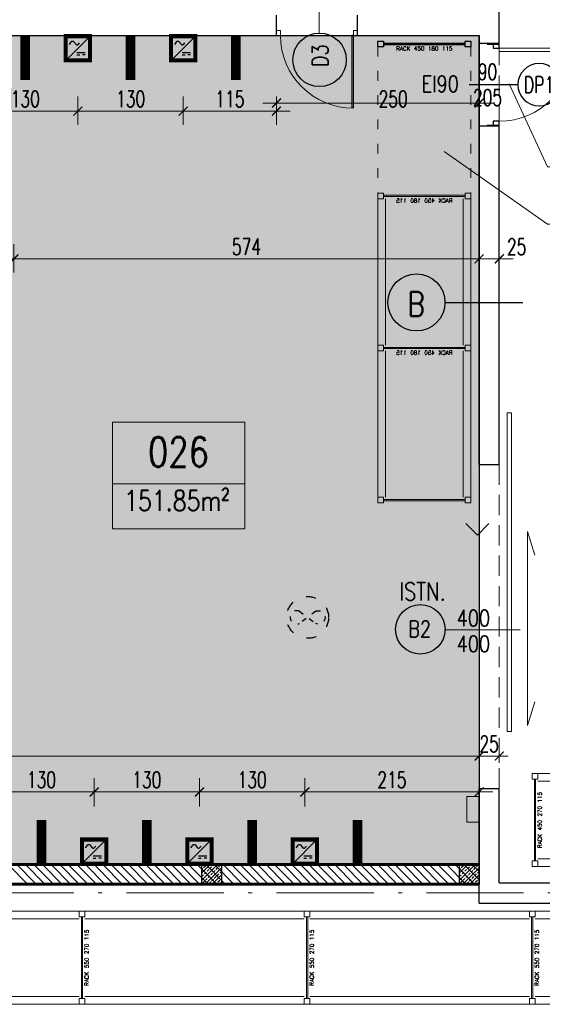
# Model space of a CAD drawing. Extents: x 153948 to 285449, y -89387 to -60195.
# Tile 48 of 108: x 249624 to 250268, y -76777 to -75561. Entities that reach past the tile are written whole.
import ezdxf
from ezdxf.enums import TextEntityAlignment as Align

# ---------------------------------------------------------------- set-up
doc = ezdxf.new("R2010")
doc.units = 0
doc.header["$LTSCALE"] = 100
doc.header["$MEASUREMENT"] = 0
doc.header["$PDMODE"] = 1
for name, pattern in [('ACAD_ISO03W100', [30, 12, -18]), ('ACAD_ISO10W100', [18.5, 12, -3, 0.5, -3]), ('DASHED2', [0.375, 0.25, -0.125])]:
    doc.linetypes.add(name, pattern=pattern)
doc.layers.get('0').update_dxf_attribs({"linetype": 'CONTINUOUS'})
doc.layers.get('DEFPOINTS').update_dxf_attribs({"linetype": 'CONTINUOUS'})
for name, color, linetype in [('!!! instalacje', 7, 'CONTINUOUS'), ('A-DRZWI', 5, 'CONTINUOUS'), ('A-DRZWI OPIS 100', 5, 'CONTINUOUS'), ('A-LINIA PASY', 253, 'CONTINUOUS'), ('DRZWI', 5, 'CONTINUOUS'), ('NADPROŻA', 8, 'DASHED2'), ('OPIS-POM', 2, 'CONTINUOUS'), ('R-----OP', 2, 'CONTINUOUS')]:
    doc.layers.add(name, color=color, linetype=linetype)
for name, color, linetype, lineweight in [('A-NADPROŻE', 8, 'DASHED2', 9), ('A-SCIANA MUR', 2, 'CONTINUOUS', 60), ('A-WYMIARY100', 7, 'CONTINUOUS', 15), ('ALUMINIUM', 5, 'CONTINUOUS', 13), ('AutoCAD_żelbet', 2, 'CONTINUOUS', 25), ('CEGLA', 4, 'CONTINUOUS', 30), ('OSIE', 8, 'ACAD_ISO10W100', 15), ('PROJ_WIPEOUT', 3, 'CONTINUOUS', 0), ('RS REGAŁY', 7, 'CONTINUOUS', 13)]:
    doc.layers.add(name, color=color, linetype=linetype, lineweight=lineweight)
doc.layers.add('A-PROSTOWNIK', color=7, linetype='CONTINUOUS', true_color=0xff0f0f)
doc.layers.add('A-PRZEZROCZYSTE', color=1, linetype='CONTINUOUS', transparency=0.5)
doc.styles.add('DYBY-NORMALNY-0-8-N', font='ROMANS.SHX', dxfattribs={"width": 0.8})
doc.styles.add('ROMANS', font='romans')
doc.styles.get("Standard").update_dxf_attribs({"font": 'txt.shx'})
doc.styles.add('wym_romans', font='romans.shx', dxfattribs={"width": 0.7})
doc.dimstyles.new('100_CM_krótki', dxfattribs={"dimscale": 10, "dimtxt": 2, "dimasz": 1.1, "dimexe": 1.7, "dimexo": 2, "dimgap": 0.5, "dimtad": 1, "dimdec": 1, "dimrnd": 0.5, "dimzin": 9, "dimtxsty": 'wym_romans', "dimblk": 'ARCHTICK', "dimcen": 2, "dimdle": 1.7, "dimclrd": 256, "dimclre": 256, "dimclrt": 151, "dimadec": 1, "dimazin": 2, "dimtfac": 1, "dimtdec": 1, "dimtix": 1, "dimtmove": 1, "dimatfit": 2, "dimldrblk": 'ARCHTICK', "dimfxl": 1.8, "dimfxlon": 1, "dimtolj": 1, "dimtzin": 0, "dimlwd": -1, "dimlwe": -1, "dimarcsym": 0})

# ---------------------------------------------------------------- blocks, each defined once
blk = doc.blocks.new('D100')
at = {"layer": 'ALUMINIUM'}
for p, q in [((0, 0), (0, -6)), ((0, 0), (5, 0)), ((5, -6), (5, 0)), ((95, 0), (100, 0)), ((95, 0), (95, -6)), ((100, 0), (100, -6)), ((0, -6), (5, -6)), ((95, -6), (100, -6))]:
    blk.add_line(p, q, dxfattribs=at)
at = {"layer": 'ALUMINIUM', "lineweight": 9}
blk.add_line((95, -6), (95, -96), dxfattribs=at)
blk.add_arc((95, -6), 90, 180, 270, dxfattribs=at)
at = {"layer": 'DEFPOINTS'}
for p, q in [((93, -6), (93, -95.9)), ((95, -6), (93, -6))]:
    blk.add_line(p, q, dxfattribs=at)
blk = doc.blocks.new('RACK 450 270 115')
at = {"color": 1}
for p, q in [((7, 115), (277.8, 115)), ((2.75, 108), (2.75, 7)), ((4.25, 108), (4.25, 7)), ((7, 105.5), (277.8, 105.5)), ((7, 9.5), (277.8, 9.5)), ((7, 0), (277.8, 0))]:
    blk.add_line(p, q, dxfattribs=at)
for points in [[(0, 108), (7, 108), (7, 115), (0, 115)], [(0, 0), (7, 0), (7, 7), (0, 7)]]:
    blk.add_lwpolyline(points, close=True, dxfattribs=at)
at = {"color": 1, "insert": (9.25, 57.5), "char_height": 5, "width": 101, "attachment_point": 5, "rotation": 90}
blk.add_mtext('RACK 450 270 115', dxfattribs=at)
blk = doc.blocks.new('RACK 550 270 115')
at = {"color": 6}
for p, q in [((7, 115), (277.8, 115)), ((2.75, 108), (2.75, 7)), ((4.25, 108), (4.25, 7)), ((7, 105.5), (277.8, 105.5)), ((7, 9.5), (277.8, 9.5)), ((7, 0), (277.8, 0))]:
    blk.add_line(p, q, dxfattribs=at)
for points in [[(0, 108), (7, 108), (7, 115), (0, 115)], [(0, 0), (7, 0), (7, 7), (0, 7)]]:
    blk.add_lwpolyline(points, close=True, dxfattribs=at)
at = {"color": 6, "insert": (9.25, 57.5), "char_height": 5, "width": 101, "attachment_point": 5, "rotation": 90}
blk.add_mtext('RACK 550 270 115', dxfattribs=at)
blk = doc.blocks.new('_ARCHTICK')
at = {"color": 0, "linetype": 'ByBlock', "const_width": 0.15}
blk.add_lwpolyline([(-0.5, -0.5), (0.5, 0.5)], dxfattribs=at)
blk = doc.blocks.new('*D810')
at = {"layer": 'A-WYMIARY100', "transparency": 16777216}
for p, q in [((249256.4, -75838.6), (249256.4, -75873.6)), ((249616.4, -75838.6), (249616.4, -75873.6)), ((249239.4, -75856.6), (249633.4, -75856.6))]:
    blk.add_line(p, q, dxfattribs=at)
at = {"layer": 'DEFPOINTS', "color": 0, "transparency": 16777216}
for p in [(249256.4, -75793), (249616.4, -75793), (249616.4, -75856.6)]:
    blk.add_point(p, dxfattribs=at)
at = {"layer": 'A-WYMIARY100', "transparency": 16777216, "xscale": 11, "yscale": 11, "zscale": 11, "rotation": 180}
blk.add_blockref('_ARCHTICK', (249256.4, -75856.6), dxfattribs=at)
at = {"layer": 'A-WYMIARY100', "transparency": 16777216, "xscale": 11, "yscale": 11, "zscale": 11}
blk.add_blockref('_ARCHTICK', (249616.4, -75856.6), dxfattribs=at)
at = {"layer": 'A-WYMIARY100', "color": 151, "transparency": 16777216, "insert": (249436.4, -75841.6), "char_height": 20, "attachment_point": 5, "style": 'wym_romans'}
blk.add_mtext('\\A1;360', dxfattribs=at)
blk = doc.blocks.new('RACK 450 180 115')
at = {"color": 1}
for p, q in [((7, 115), (187.8, 115)), ((2.75, 108), (2.75, 7)), ((4.25, 108), (4.25, 7)), ((7, 105.5), (187.8, 105.5)), ((7, 9.5), (187.8, 9.5)), ((7, 0), (187.8, 0))]:
    blk.add_line(p, q, dxfattribs=at)
for points in [[(0, 108), (7, 108), (7, 115), (0, 115)], [(0, 0), (7, 0), (7, 7), (0, 7)]]:
    blk.add_lwpolyline(points, close=True, dxfattribs=at)
at = {"color": 1, "insert": (9.25, 57.5), "char_height": 5, "width": 101, "attachment_point": 5, "rotation": 90}
blk.add_mtext('RACK 450 180 115', dxfattribs=at)
blk = doc.blocks.new('NOGA RACK 450 007 115')
at = {"color": 1}
for p, q in [((2.75, 108), (2.75, 7)), ((4.25, 108), (4.25, 7))]:
    blk.add_line(p, q, dxfattribs=at)
for points in [[(0, 108), (7, 108), (7, 115), (0, 115)], [(0, 0), (7, 0), (7, 7), (0, 7)]]:
    blk.add_lwpolyline(points, close=True, dxfattribs=at)
blk = doc.blocks.new('DR_90_kont')
blk.add_wipeout([(-100, -20.5), (0, -20.5), (0, 13), (-100, 13)]).dxf.layer = 'PROJ_WIPEOUT'
for points in [[(-100, 2.5), (-100, -12.5)], [(0, 2.5), (0, -12.5)]]:
    blk.add_lwpolyline(points)
at = {"linetype": 'Continuous', "lineweight": 9}
blk.add_lwpolyline([(-50, -21.7), (-50, 10.9)], dxfattribs=at)
at = {"lineweight": 25}
for points in [[(-100, -5), (-100, -12.5), (-95, -12.5), (-95, -5)], [(-5, -5), (-5, -12.5), (0, -12.5), (0, -5)]]:
    blk.add_lwpolyline(points, close=True, dxfattribs=at)
at = {"lineweight": 18}
for points in [[(-9, -12.5), (-9, -102.5)], [(-5, -12.5), (-9, -12.5)], [(-5, -12.5), (-5, -102.5)]]:
    blk.add_lwpolyline(points, dxfattribs=at)
at = {"lineweight": 13}
blk.add_arc((-5, -12.5), 90, 180, 270, dxfattribs=at)
blk = doc.blocks.new('SZPILKA')
blk.add_lwpolyline([(89177.3, -31834.9), (89177.3, -31754.9)])
blk.add_circle((89177.3, -31869.9), 35)
at = {"style": 'DYBY-NORMALNY-0-8-N', "width": 0.8}
blk.add_attdef('ODPORNOSC', text='', height=20, rotation=90, dxfattribs=at).set_placement((89177.3, -31749.9), align=Align.MIDDLE_LEFT)
blk.add_attdef('SZEROKOSC', text='', height=20, rotation=90, dxfattribs=at).set_placement((89177.3, -31794.9), align=Align.BOTTOM_CENTER)
blk.add_attdef('WYSOKOSC', text='', height=20, rotation=90, dxfattribs=at).set_placement((89183.6, -31794.9), align=Align.TOP_CENTER)
blk.add_attdef('TYP', text='', height=20, rotation=90, dxfattribs=at).set_placement((89177.3, -31869.9), align=Align.MIDDLE_CENTER)
blk = doc.blocks.new('*D890')
at = {"layer": 'A-WYMIARY100', "ltscale": 0.1, "transparency": 16777216}
for p, q in [((249616.4, -75838.6), (249616.4, -75873.6)), ((250190.4, -75838.6), (250190.4, -75873.6)), ((249599.4, -75856.6), (250207.4, -75856.6))]:
    blk.add_line(p, q, dxfattribs=at)
at = {"layer": 'DEFPOINTS', "color": 0, "ltscale": 0.1, "transparency": 16777216}
for p in [(249616.4, -75793), (250190.4, -75793), (250190.4, -75856.6)]:
    blk.add_point(p, dxfattribs=at)
at = {"layer": 'A-WYMIARY100', "ltscale": 0.1, "transparency": 16777216, "xscale": 11, "yscale": 11, "zscale": 11, "rotation": 180}
blk.add_blockref('_ARCHTICK', (249616.4, -75856.6), dxfattribs=at)
at = {"layer": 'A-WYMIARY100', "ltscale": 0.1, "transparency": 16777216, "xscale": 11, "yscale": 11, "zscale": 11}
blk.add_blockref('_ARCHTICK', (250190.4, -75856.6), dxfattribs=at)
at = {"layer": 'A-WYMIARY100', "color": 151, "ltscale": 0.1, "transparency": 16777216, "insert": (249903.4, -75841.6), "char_height": 20, "attachment_point": 5, "style": 'wym_romans'}
blk.add_mtext('\\A1;574', dxfattribs=at)
blk = doc.blocks.new('symb_prost')
at = {"layer": 'A-PROSTOWNIK', "ltscale": 0.1, "const_width": 5}
blk.add_lwpolyline([(-15, 0), (15, 0), (15, -30), (-15, -30)], close=True, dxfattribs=at)
at = {"layer": 'A-PROSTOWNIK', "lineweight": 25, "ltscale": 0.1}
for points in [[(-15, -30), (15, 0)], [(-1.3, -20), (9.1, -20)], [(-1.3, -23.1), (2.2, -23.1)], [(9.1, -23.1), (5.6, -23.1)]]:
    blk.add_lwpolyline(points, dxfattribs=at)
blk.add_lwpolyline([(-10.6, -10.3), (-7.9, -6.7, -0.472451), (-5.5, -6.7), (-2.3, -10.3, 0.462364), (0.1, -10.3), (2, -8.1)], format="xyb", dxfattribs=at)
blk = doc.blocks.new('*D908')
at = {"layer": 'A-WYMIARY100', "ltscale": 0.1, "transparency": 16777216}
for p, q in [((249585.4, -76532.8), (249585.4, -76497.8)), ((249715.4, -76532.8), (249715.4, -76497.8)), ((249568.4, -76514.8), (249732.4, -76514.8))]:
    blk.add_line(p, q, dxfattribs=at)
at = {"layer": 'DEFPOINTS', "color": 0, "ltscale": 0.1, "transparency": 16777216}
for p in [(249715.4, -76514.8), (249585.4, -76584.8), (249715.4, -76584.8)]:
    blk.add_point(p, dxfattribs=at)
at = {"layer": 'A-WYMIARY100', "ltscale": 0.1, "transparency": 16777216, "xscale": 11, "yscale": 11, "zscale": 11, "rotation": 180}
blk.add_blockref('_ARCHTICK', (249585.4, -76514.8), dxfattribs=at)
at = {"layer": 'A-WYMIARY100', "ltscale": 0.1, "transparency": 16777216, "xscale": 11, "yscale": 11, "zscale": 11}
blk.add_blockref('_ARCHTICK', (249715.4, -76514.8), dxfattribs=at)
at = {"layer": 'A-WYMIARY100', "color": 151, "ltscale": 0.1, "transparency": 16777216, "insert": (249650.4, -76499.8), "char_height": 20, "attachment_point": 5, "style": 'wym_romans'}
blk.add_mtext('\\A1;130', dxfattribs=at)
blk = doc.blocks.new('*D909')
at = {"layer": 'A-WYMIARY100', "ltscale": 0.1, "transparency": 16777216}
for p, q in [((249715.4, -76532.8), (249715.4, -76497.8)), ((249845.4, -76532.8), (249845.4, -76497.8)), ((249698.4, -76514.8), (249862.4, -76514.8))]:
    blk.add_line(p, q, dxfattribs=at)
at = {"layer": 'DEFPOINTS', "color": 0, "ltscale": 0.1, "transparency": 16777216}
for p in [(249845.4, -76514.8), (249715.4, -76584.8), (249845.4, -76584.8)]:
    blk.add_point(p, dxfattribs=at)
at = {"layer": 'A-WYMIARY100', "ltscale": 0.1, "transparency": 16777216, "xscale": 11, "yscale": 11, "zscale": 11, "rotation": 180}
blk.add_blockref('_ARCHTICK', (249715.4, -76514.8), dxfattribs=at)
at = {"layer": 'A-WYMIARY100', "ltscale": 0.1, "transparency": 16777216, "xscale": 11, "yscale": 11, "zscale": 11}
blk.add_blockref('_ARCHTICK', (249845.4, -76514.8), dxfattribs=at)
at = {"layer": 'A-WYMIARY100', "color": 151, "ltscale": 0.1, "transparency": 16777216, "insert": (249780.4, -76499.8), "char_height": 20, "attachment_point": 5, "style": 'wym_romans'}
blk.add_mtext('\\A1;130', dxfattribs=at)
blk = doc.blocks.new('*D910')
at = {"layer": 'A-WYMIARY100', "ltscale": 0.1, "transparency": 16777216}
for p, q in [((249845.4, -76532.8), (249845.4, -76497.8)), ((249975.4, -76532.8), (249975.4, -76497.8)), ((249828.4, -76514.8), (249992.4, -76514.8))]:
    blk.add_line(p, q, dxfattribs=at)
at = {"layer": 'DEFPOINTS', "color": 0, "ltscale": 0.1, "transparency": 16777216}
for p in [(249975.4, -76514.8), (249845.4, -76584.8), (249975.4, -76584.8)]:
    blk.add_point(p, dxfattribs=at)
at = {"layer": 'A-WYMIARY100', "ltscale": 0.1, "transparency": 16777216, "xscale": 11, "yscale": 11, "zscale": 11, "rotation": 180}
blk.add_blockref('_ARCHTICK', (249845.4, -76514.8), dxfattribs=at)
at = {"layer": 'A-WYMIARY100', "ltscale": 0.1, "transparency": 16777216, "xscale": 11, "yscale": 11, "zscale": 11}
blk.add_blockref('_ARCHTICK', (249975.4, -76514.8), dxfattribs=at)
at = {"layer": 'A-WYMIARY100', "color": 151, "ltscale": 0.1, "transparency": 16777216, "insert": (249910.4, -76499.8), "char_height": 20, "attachment_point": 5, "style": 'wym_romans'}
blk.add_mtext('\\A1;130', dxfattribs=at)
blk = doc.blocks.new('*D911')
at = {"layer": 'A-WYMIARY100', "ltscale": 0.1, "transparency": 16777216}
for p, q in [((249975.4, -76532.8), (249975.4, -76497.8)), ((250190.4, -76501.9), (250190.4, -76531.8)), ((249958.4, -76514.8), (250207.4, -76514.8))]:
    blk.add_line(p, q, dxfattribs=at)
at = {"layer": 'DEFPOINTS', "color": 0, "ltscale": 0.1, "transparency": 16777216}
for p in [(250190.4, -76481.9), (250190.4, -76514.8), (249975.4, -76584.8)]:
    blk.add_point(p, dxfattribs=at)
at = {"layer": 'A-WYMIARY100', "ltscale": 0.1, "transparency": 16777216, "xscale": 11, "yscale": 11, "zscale": 11, "rotation": 180}
blk.add_blockref('_ARCHTICK', (249975.4, -76514.8), dxfattribs=at)
at = {"layer": 'A-WYMIARY100', "ltscale": 0.1, "transparency": 16777216, "xscale": 11, "yscale": 11, "zscale": 11}
blk.add_blockref('_ARCHTICK', (250190.4, -76514.8), dxfattribs=at)
at = {"layer": 'A-WYMIARY100', "color": 151, "ltscale": 0.1, "transparency": 16777216, "insert": (250082.9, -76499.8), "char_height": 20, "attachment_point": 5, "style": 'wym_romans'}
blk.add_mtext('\\A1;215', dxfattribs=at)
blk = doc.blocks.new('*D915')
at = {"layer": 'A-WYMIARY100', "ltscale": 0.1, "transparency": 16777216}
for p, q in [((249565.4, -75656.1), (249565.4, -75691.1)), ((249695.4, -75656.1), (249695.4, -75691.1)), ((249548.4, -75674.1), (249712.4, -75674.1))]:
    blk.add_line(p, q, dxfattribs=at)
at = {"layer": 'DEFPOINTS', "color": 0, "ltscale": 0.1, "transparency": 16777216}
for p in [(249565.4, -75611.5), (249695.4, -75611.5), (249695.4, -75674.1)]:
    blk.add_point(p, dxfattribs=at)
at = {"layer": 'A-WYMIARY100', "ltscale": 0.1, "transparency": 16777216, "xscale": 11, "yscale": 11, "zscale": 11, "rotation": 180}
blk.add_blockref('_ARCHTICK', (249565.4, -75674.1), dxfattribs=at)
at = {"layer": 'A-WYMIARY100', "ltscale": 0.1, "transparency": 16777216, "xscale": 11, "yscale": 11, "zscale": 11}
blk.add_blockref('_ARCHTICK', (249695.4, -75674.1), dxfattribs=at)
at = {"layer": 'A-WYMIARY100', "color": 151, "ltscale": 0.1, "transparency": 16777216, "insert": (249630.4, -75659.1), "char_height": 20, "attachment_point": 5, "style": 'wym_romans'}
blk.add_mtext('\\A1;130', dxfattribs=at)
blk = doc.blocks.new('*D916')
at = {"layer": 'A-WYMIARY100', "ltscale": 0.1, "transparency": 16777216}
for p, q in [((249695.4, -75656.1), (249695.4, -75691.1)), ((249825.4, -75656.1), (249825.4, -75691.1)), ((249678.4, -75674.1), (249842.4, -75674.1))]:
    blk.add_line(p, q, dxfattribs=at)
at = {"layer": 'DEFPOINTS', "color": 0, "ltscale": 0.1, "transparency": 16777216}
for p in [(249695.4, -75611.5), (249825.4, -75611.5), (249825.4, -75674.1)]:
    blk.add_point(p, dxfattribs=at)
at = {"layer": 'A-WYMIARY100', "ltscale": 0.1, "transparency": 16777216, "xscale": 11, "yscale": 11, "zscale": 11, "rotation": 180}
blk.add_blockref('_ARCHTICK', (249695.4, -75674.1), dxfattribs=at)
at = {"layer": 'A-WYMIARY100', "ltscale": 0.1, "transparency": 16777216, "xscale": 11, "yscale": 11, "zscale": 11}
blk.add_blockref('_ARCHTICK', (249825.4, -75674.1), dxfattribs=at)
at = {"layer": 'A-WYMIARY100', "color": 151, "ltscale": 0.1, "transparency": 16777216, "insert": (249760.4, -75659.1), "char_height": 20, "attachment_point": 5, "style": 'wym_romans'}
blk.add_mtext('\\A1;130', dxfattribs=at)
blk = doc.blocks.new('*D917')
at = {"layer": 'A-WYMIARY100', "ltscale": 0.1, "transparency": 16777216}
for p, q in [((249825.4, -75656.1), (249825.4, -75691.1)), ((249940.4, -75656.1), (249940.4, -75691.1)), ((249808.4, -75674.1), (249957.4, -75674.1))]:
    blk.add_line(p, q, dxfattribs=at)
at = {"layer": 'DEFPOINTS', "color": 0, "ltscale": 0.1, "transparency": 16777216}
for p in [(249940.4, -75561.8), (249825.4, -75611.5), (249940.4, -75674.1)]:
    blk.add_point(p, dxfattribs=at)
at = {"layer": 'A-WYMIARY100', "ltscale": 0.1, "transparency": 16777216, "xscale": 11, "yscale": 11, "zscale": 11, "rotation": 180}
blk.add_blockref('_ARCHTICK', (249825.4, -75674.1), dxfattribs=at)
at = {"layer": 'A-WYMIARY100', "ltscale": 0.1, "transparency": 16777216, "xscale": 11, "yscale": 11, "zscale": 11}
blk.add_blockref('_ARCHTICK', (249940.4, -75674.1), dxfattribs=at)
at = {"layer": 'A-WYMIARY100', "color": 151, "ltscale": 0.1, "transparency": 16777216, "insert": (249882.9, -75659.1), "char_height": 20, "attachment_point": 5, "style": 'wym_romans'}
blk.add_mtext('\\A1;115', dxfattribs=at)
blk = doc.blocks.new('*D920')
at = {"layer": 'A-WYMIARY100', "ltscale": 0.1, "transparency": 16777216}
for p, q in [((250355.4, -75580.5), (250355.4, -75569.5)), ((250337.4, -75580.5), (250372.4, -75580.5)), ((250355.4, -75580.5), (250355.4, -75590.5)), ((250337.4, -75590.5), (250372.4, -75590.5)), ((250355.4, -75590.5), (250355.4, -75601.5))]:
    blk.add_line(p, q, dxfattribs=at)
at = {"layer": 'DEFPOINTS', "color": 0, "ltscale": 0.1, "transparency": 16777216}
for p in [(250190.4, -75580.5), (250200.4, -75590.5), (250355.4, -75590.5)]:
    blk.add_point(p, dxfattribs=at)
at = {"layer": 'A-WYMIARY100', "ltscale": 0.1, "transparency": 16777216, "xscale": 11, "yscale": 11, "zscale": 11}
for p, rotation in [((250355.4, -75580.5), 270), ((250355.4, -75590.5), 90)]:
    blk.add_blockref('_ARCHTICK', p, dxfattribs=dict(at, rotation=rotation))
at = {"layer": 'A-WYMIARY100', "color": 151, "ltscale": 0.1, "transparency": 16777216, "insert": (250340.4, -75585.5), "char_height": 20, "attachment_point": 5, "rotation": 90, "style": 'wym_romans'}
blk.add_mtext('\\A1;10', dxfattribs=at)
blk = doc.blocks.new('*D921')
at = {"layer": 'A-WYMIARY100', "ltscale": 0.1, "transparency": 16777216}
for p, q in [((250355.4, -75573.5), (250355.4, -75709.5)), ((250337.4, -75590.5), (250372.4, -75590.5)), ((250337.4, -75692.5), (250372.4, -75692.5))]:
    blk.add_line(p, q, dxfattribs=at)
at = {"layer": 'DEFPOINTS', "color": 0, "ltscale": 0.1, "transparency": 16777216}
for p in [(250200.4, -75590.5), (250200.4, -75692.5), (250355.4, -75692.5)]:
    blk.add_point(p, dxfattribs=at)
at = {"layer": 'A-WYMIARY100', "ltscale": 0.1, "transparency": 16777216, "xscale": 11, "yscale": 11, "zscale": 11}
for p, rotation in [((250355.4, -75590.5), 90), ((250355.4, -75692.5), 270)]:
    blk.add_blockref('_ARCHTICK', p, dxfattribs=dict(at, rotation=rotation))
at = {"layer": 'A-WYMIARY100', "color": 151, "ltscale": 0.1, "transparency": 16777216, "insert": (250340.4, -75641.5), "char_height": 20, "attachment_point": 5, "rotation": 90, "style": 'wym_romans'}
blk.add_mtext('\\A1;102', dxfattribs=at)
blk = doc.blocks.new('*D923')
at = {"layer": 'A-WYMIARY100', "ltscale": 0.1, "transparency": 16777216}
for p, q in [((248719.4, -76470.7), (248719.4, -76453.5)), ((248702.4, -76470.5), (250207.4, -76470.5)), ((250190.4, -76470.5), (250190.4, -76487.5))]:
    blk.add_line(p, q, dxfattribs=at)
at = {"layer": 'DEFPOINTS', "color": 0, "ltscale": 0.1, "transparency": 16777216}
for p in [(250190.4, -76455.8), (250190.4, -76470.5), (248719.4, -76490.7)]:
    blk.add_point(p, dxfattribs=at)
at = {"layer": 'A-WYMIARY100', "ltscale": 0.1, "transparency": 16777216, "xscale": 11, "yscale": 11, "zscale": 11, "rotation": 180}
blk.add_blockref('_ARCHTICK', (248719.4, -76470.5), dxfattribs=at)
at = {"layer": 'A-WYMIARY100', "ltscale": 0.1, "transparency": 16777216, "xscale": 11, "yscale": 11, "zscale": 11}
blk.add_blockref('_ARCHTICK', (250190.4, -76470.5), dxfattribs=at)
at = {"layer": 'A-WYMIARY100', "color": 151, "ltscale": 0.1, "transparency": 16777216, "insert": (249454.9, -76455.5), "char_height": 20, "attachment_point": 5, "style": 'wym_romans'}
blk.add_mtext('\\A1;1471', dxfattribs=at)
blk = doc.blocks.new('*D925')
at = {"layer": 'A-WYMIARY100', "ltscale": 0.1, "transparency": 16777216}
for p, q in [((250190.4, -75646.1), (250190.4, -75681.1)), ((249923.4, -75664.1), (250207.4, -75664.1)), ((249940.4, -75664.1), (249940.4, -75681.1))]:
    blk.add_line(p, q, dxfattribs=at)
at = {"layer": 'DEFPOINTS', "color": 0, "ltscale": 0.1, "transparency": 16777216}
for p in [(250190.4, -75580.5), (249940.4, -75656.1), (250190.4, -75664.1)]:
    blk.add_point(p, dxfattribs=at)
at = {"layer": 'A-WYMIARY100', "ltscale": 0.1, "transparency": 16777216, "xscale": 11, "yscale": 11, "zscale": 11, "rotation": 180}
blk.add_blockref('_ARCHTICK', (249940.4, -75664.1), dxfattribs=at)
at = {"layer": 'A-WYMIARY100', "ltscale": 0.1, "transparency": 16777216, "xscale": 11, "yscale": 11, "zscale": 11}
blk.add_blockref('_ARCHTICK', (250190.4, -75664.1), dxfattribs=at)
at = {"layer": 'A-WYMIARY100', "color": 151, "ltscale": 0.1, "transparency": 16777216, "insert": (250084.4, -75659.1), "char_height": 20, "attachment_point": 5, "style": 'wym_romans'}
blk.add_mtext('\\A1;250', dxfattribs=at)
blk = doc.blocks.new('*D926')
at = {"layer": 'A-WYMIARY100', "ltscale": 0.1, "transparency": 16777216}
for p, q in [((250190.4, -75838.6), (250190.4, -75873.6)), ((250215.4, -75849.8), (250215.4, -75873.6)), ((250173.4, -75856.6), (250232.4, -75856.6))]:
    blk.add_line(p, q, dxfattribs=at)
at = {"layer": 'DEFPOINTS', "color": 0, "ltscale": 0.1, "transparency": 16777216}
for p in [(250190.4, -75793), (250215.4, -75829.8), (250215.4, -75856.6)]:
    blk.add_point(p, dxfattribs=at)
at = {"layer": 'A-WYMIARY100', "ltscale": 0.1, "transparency": 16777216, "xscale": 11, "yscale": 11, "zscale": 11, "rotation": 180}
blk.add_blockref('_ARCHTICK', (250190.4, -75856.6), dxfattribs=at)
at = {"layer": 'A-WYMIARY100', "ltscale": 0.1, "transparency": 16777216, "xscale": 11, "yscale": 11, "zscale": 11}
blk.add_blockref('_ARCHTICK', (250215.4, -75856.6), dxfattribs=at)
at = {"layer": 'A-WYMIARY100', "color": 151, "ltscale": 0.1, "transparency": 16777216, "insert": (250236.8, -75841.6), "char_height": 20, "attachment_point": 5, "style": 'wym_romans'}
blk.add_mtext('\\A1;25', dxfattribs=at)
blk = doc.blocks.new('*D939')
at = {"layer": 'A-WYMIARY100', "ltscale": 0.1, "transparency": 16777216}
for p, q in [((250215.4, -76478.8), (250215.4, -76453.5)), ((250190.4, -76470.5), (250179.4, -76470.5)), ((250190.4, -76470.5), (250190.4, -76487.5)), ((250190.4, -76470.5), (250215.4, -76470.5)), ((250215.4, -76470.5), (250226.4, -76470.5))]:
    blk.add_line(p, q, dxfattribs=at)
at = {"layer": 'DEFPOINTS', "color": 0, "ltscale": 0.1, "transparency": 16777216}
for p in [(250190.4, -76455.8), (250215.4, -76470.5), (250215.4, -76498.8)]:
    blk.add_point(p, dxfattribs=at)
at = {"layer": 'A-WYMIARY100', "ltscale": 0.1, "transparency": 16777216, "xscale": 11, "yscale": 11, "zscale": 11}
blk.add_blockref('_ARCHTICK', (250190.4, -76470.5), dxfattribs=at)
at = {"layer": 'A-WYMIARY100', "ltscale": 0.1, "transparency": 16777216, "xscale": 11, "yscale": 11, "zscale": 11, "rotation": 180}
blk.add_blockref('_ARCHTICK', (250215.4, -76470.5), dxfattribs=at)
at = {"layer": 'A-WYMIARY100', "color": 151, "ltscale": 0.1, "transparency": 16777216, "insert": (250202.9, -76455.5), "char_height": 20, "attachment_point": 5, "style": 'wym_romans'}
blk.add_mtext('\\A1;25', dxfattribs=at)

msp = doc.modelspace()

# ---------------------------------------------------------------- hatches: boundary and pattern name
at = {"layer": 'A-PRZEZROCZYSTE', "lineweight": 30, "ltscale": 0.1, "true_color": 0x00c200}
h = msp.add_hatch(dxfattribs=at)
h.set_pattern_fill('DOTS', color=92, scale=222)
h.paths.add_polyline_path([(248719.4, -75580.55), (250190.4, -75580.55), (250190.4, -76604.55), (248719.4, -76604.55)])
at = {"layer": 'AutoCAD_żelbet'}
h = msp.add_hatch(dxfattribs=at)
h.set_pattern_fill('ANSI33', color=8, scale=25, style=0)
h.set_pattern_definition([(45, (246653.002, -41317.045), (-4.4194174, 4.4194174), []), (45, (246657.421, -41317.045), (-4.4194174, 4.4194174), [3.125, -1.5625])])
h.paths.add_polyline_path([(249872.4, -76604.55), (249848.4, -76604.55), (249848.4, -76628.55), (249872.4, -76628.55)])
h = msp.add_hatch(dxfattribs=at)
h.set_pattern_fill('ANSI33', color=8, scale=25, style=0)
h.set_pattern_definition([(45, (246971.002, -41317.045), (-4.4194174, 4.4194174), []), (45, (246975.421, -41317.045), (-4.4194174, 4.4194174), [3.125, -1.5625])])
h.paths.add_polyline_path([(250190.4, -76604.55), (250166.4, -76604.55), (250166.4, -76628.55), (250190.4, -76628.55)])

# ---------------------------------------------------------------- linework, layer by layer
at = {"layer": '!!! instalacje', "linetype": 'ACAD_ISO03W100', "ltscale": 0.005, "flags": 128}
for points in [[(249968.66, -76291.7, 1.4919782), (249968.66, -76306.85, -3.0235684)], [(249989.05, -76291.7, -1.4919782), (249989.05, -76306.85, 3.0235684)]]:
    msp.add_lwpolyline(points, format="xyb", dxfattribs=at)
for points in [[(249989.05, -76291.7), (249968.66, -76306.85)], [(249968.66, -76291.7), (249989.05, -76306.85)]]:
    msp.add_lwpolyline(points, dxfattribs=at)
at = {"layer": '!!! instalacje', "lineweight": 20, "ltscale": 0.1}
msp.add_lwpolyline([(250190.4, -76520.59), (250175.31, -76520.59), (250175.31, -76552.13), (250190.4, -76552.13)], close=True, dxfattribs=at)
at = {"layer": '!!! instalacje', "linetype": 'ACAD_ISO03W100', "ltscale": 0.01}
msp.add_circle((249978.85, -76299.27), 25.86, dxfattribs=at)
at = {"color": 1, "linetype": 'ACAD_ISO03W100', "lineweight": 9, "ltscale": 0.01}
for p, q in [((250065.4, -75594.55), (250065.4, -75775.35)), ((250180.4, -75594.55), (250180.4, -75775.35))]:
    msp.add_line(p, q, dxfattribs=at)
at = {"color": 1}
for p, q in [((250072.4, -75590.3), (250173.4, -75590.3)), ((250072.4, -75591.8), (250173.4, -75591.8))]:
    msp.add_line(p, q, dxfattribs=at)
for points in [[(250072.4, -75587.55), (250072.4, -75594.55), (250065.4, -75594.55), (250065.4, -75587.55)], [(250180.4, -75587.55), (250180.4, -75594.55), (250173.4, -75594.55), (250173.4, -75587.55)]]:
    msp.add_lwpolyline(points, close=True, dxfattribs=at)
at = {"color": 2}
for points in [[(249848.4, -76628.55), (249848.4, -76604.55), (249872.4, -76604.55), (249872.4, -76628.55), (249848.4, -76628.55)], [(250166.4, -76628.55), (250166.4, -76604.55), (250190.4, -76604.55), (250190.4, -76628.55), (250166.4, -76628.55)]]:
    msp.add_lwpolyline(points, dxfattribs=at)
at = {"layer": 'A-LINIA PASY', "color": 253, "true_color": 0xababab, "const_width": 12}
for points in [[(249630.4, -75580.55), (249630.4, -75635.55)], [(249760.4, -75580.55), (249760.4, -75635.55)], [(249890.4, -75580.55), (249890.4, -75635.55)], [(249650.4, -76604.55), (249650.4, -76549.55)], [(249780.4, -76604.55), (249780.4, -76549.55)], [(249910.4, -76604.55), (249910.4, -76549.55)], [(250040.4, -76604.55), (250040.4, -76549.55)]]:
    msp.add_lwpolyline(points, dxfattribs=at)
at = {"layer": 'A-SCIANA MUR', "ltscale": 0.1}
for p, q in [((248732.29, -76604.55), (250190.4, -76604.55)), ((250190.4, -76628.55), (248744.41, -76628.55))]:
    msp.add_line(p, q, dxfattribs=at)
at = {"layer": 'A-SCIANA MUR', "color": 8, "lineweight": 9, "ltscale": 0.1}
for p, q in [((249609.31, -76604.55), (249633.31, -76628.55)), ((249619.92, -76604.55), (249643.92, -76628.55)), ((249630.52, -76604.55), (249654.52, -76628.55)), ((249641.13, -76604.55), (249665.13, -76628.55)), ((249651.74, -76604.55), (249675.74, -76628.55)), ((249662.34, -76604.55), (249686.34, -76628.55)), ((249672.95, -76604.55), (249696.95, -76628.55)), ((249683.56, -76604.55), (249707.56, -76628.55)), ((249694.16, -76604.55), (249718.16, -76628.55)), ((249704.77, -76604.55), (249728.77, -76628.55)), ((249715.38, -76604.55), (249739.38, -76628.55)), ((249725.98, -76604.55), (249749.98, -76628.55)), ((249736.59, -76604.55), (249760.59, -76628.55)), ((249747.2, -76604.55), (249771.2, -76628.55)), ((249757.8, -76604.55), (249781.8, -76628.55)), ((249768.41, -76604.55), (249792.41, -76628.55)), ((249779.02, -76604.55), (249803.02, -76628.55)), ((249789.62, -76604.55), (249813.62, -76628.55)), ((249800.23, -76604.55), (249824.23, -76628.55)), ((249810.84, -76604.55), (249834.84, -76628.55)), ((249821.44, -76604.55), (249845.44, -76628.55)), ((249832.05, -76604.55), (249856.05, -76628.55)), ((249842.66, -76604.55), (249866.66, -76628.55)), ((249853.26, -76604.55), (249877.26, -76628.55)), ((249863.87, -76604.55), (249887.87, -76628.55)), ((249874.47, -76604.55), (249898.47, -76628.55)), ((249885.08, -76604.55), (249909.08, -76628.55)), ((249895.69, -76604.55), (249919.69, -76628.55)), ((249906.29, -76604.55), (249930.29, -76628.55)), ((249916.9, -76604.55), (249940.9, -76628.55)), ((249927.51, -76604.55), (249951.51, -76628.55)), ((249938.11, -76604.55), (249962.11, -76628.55)), ((249948.72, -76604.55), (249972.72, -76628.55)), ((249959.33, -76604.55), (249983.33, -76628.55)), ((249969.93, -76604.55), (249993.93, -76628.55)), ((249980.54, -76604.55), (250004.54, -76628.55)), ((249991.15, -76604.55), (250015.15, -76628.55)), ((250001.75, -76604.55), (250025.75, -76628.55)), ((250012.36, -76604.55), (250036.36, -76628.55)), ((250022.97, -76604.55), (250046.97, -76628.55)), ((250033.57, -76604.55), (250057.57, -76628.55)), ((250044.18, -76604.55), (250068.18, -76628.55)), ((250054.79, -76604.55), (250078.79, -76628.55)), ((250065.39, -76604.55), (250089.39, -76628.55)), ((250076, -76604.55), (250100, -76628.55)), ((250086.61, -76604.55), (250110.61, -76628.55)), ((250097.21, -76604.55), (250121.21, -76628.55)), ((250107.82, -76604.55), (250131.82, -76628.55)), ((250118.43, -76604.55), (250142.43, -76628.55)), ((250129.03, -76604.55), (250153.03, -76628.55)), ((250139.64, -76604.55), (250163.64, -76628.55)), ((250150.25, -76604.55), (250174.25, -76628.55)), ((250160.85, -76604.55), (250184.85, -76628.55)), ((250171.46, -76604.55), (250190.4, -76623.49)), ((250182.07, -76604.55), (250190.4, -76612.88))]:
    msp.add_line(p, q, dxfattribs=at)
at = {"layer": 'ALUMINIUM', "linetype": 'Continuous', "ltscale": 0.1}
for p, q in [((250250.3, -76193.15), (250259.42, -76222.6)), ((250250.3, -76432.94), (250250.3, -76193.15)), ((250250.3, -76432.94), (250259.42, -76403.5))]:
    msp.add_line(p, q, dxfattribs=at)
at = {"layer": 'ALUMINIUM'}
msp.add_lwpolyline([(250230.55, -76046.74), (250230.55, -76440.06), (250224.96, -76440.06), (250224.96, -76046.74)], close=True, dxfattribs=at)
at = {"layer": 'CEGLA', "ltscale": 0.5}
for p, q in [((250215.4, -76110.55), (250215.4, -74830.55)), ((249940.4, -75580.55), (249940.4, -75555.55)), ((250040.4, -75580.55), (250040.4, -75555.55)), ((248707.4, -75580.55), (249940.4, -75580.55)), ((250040.4, -75580.55), (250190.4, -75580.55)), ((250190.4, -76110.55), (250190.4, -75580.55)), ((250190.4, -76652.05), (250190.4, -76510.55)), ((250215.4, -76627.05), (250215.4, -76510.55))]:
    msp.add_line(p, q, dxfattribs=at)
at = {"layer": 'CEGLA', "ltscale": 0.1}
for p, q in [((250190.4, -76110.55), (250215.4, -76110.55)), ((250190.4, -76510.55), (250215.4, -76510.55)), ((250215.4, -76627.05), (254280.4, -76627.05)), ((250190.4, -76652.05), (254280.4, -76652.05))]:
    msp.add_line(p, q, dxfattribs=at)
at = {"layer": 'NADPROŻA', "lineweight": 5}
for p, q in [((250190.4, -76110.55), (250190.4, -76510.55)), ((250215.4, -76110.55), (250215.4, -76510.55))]:
    msp.add_line(p, q, dxfattribs=at)
at = {"layer": 'OPIS-POM', "lineweight": 13}
for points in [[(249737.96, -76058.09), (249901.16, -76058.09), (249901.16, -76134.4), (249737.96, -76134.4)], [(249737.96, -76134.4), (249901.16, -76134.4), (249901.16, -76189.88), (249737.96, -76189.88)]]:
    msp.add_lwpolyline(points, close=True, dxfattribs=at)
at = {"layer": 'OSIE', "ltscale": 0.1}
msp.add_line((247720.4, -76639.55), (263229.19, -76639.55), dxfattribs=at)
at = {"layer": 'R-----OP'}
msp.add_line((250244.56, -75910.74), (250148.32, -75910.74), dxfattribs=at)
at = {"layer": 'R-----OP', "lineweight": 13}
msp.add_lwpolyline([(249993.13, -75578.38), (249993.08, -75531.53)], dxfattribs=at)
at = {"layer": 'R-----OP', "color": 2, "lineweight": 13}
for points in [[(250147.25, -75724.18), (250274.99, -75813.87), (250670.78, -75813.87)], [(250147.91, -76314.55), (250241.32, -76314.55)]]:
    msp.add_lwpolyline(points, dxfattribs=at)
at = {"layer": 'R-----OP'}
for centre, radius in [((249993.61, -75610.81), 33), ((250113.15, -75910.35), 35.19)]:
    msp.add_circle(centre, radius, dxfattribs=at)
at = {"layer": 'R-----OP', "color": 2}
msp.add_circle((250117.92, -76314.1), 30.56, dxfattribs=at)
at = {"layer": 'RS REGAŁY', "color": 1}
for p, q in [((250174.26, -76183.4), (250188.4, -76197.55)), ((250188.4, -76197.55), (250202.55, -76183.4))]:
    msp.add_line(p, q, dxfattribs=at)

# ---------------------------------------------------------------- block references
at = {"layer": 'A-PROSTOWNIK'}
for p in [(249695.4, -75581.55), (249825.4, -75581.55), (249715.4, -76573.55), (249845.4, -76573.55), (249975.4, -76573.55)]:
    msp.add_blockref('symb_prost', p, dxfattribs=at)
at = {"layer": 'DRZWI', "ltscale": 0.12}
msp.add_blockref('D100', (249940.38, -75574.55), dxfattribs=at)
at = {"layer": 'RS REGAŁY', "xscale": -1, "rotation": 90}
for name, p in [('RACK 450 180 115', (250180.4, -75775.35)), ('RACK 450 180 115', (250180.4, -75963.15)), ('NOGA RACK 450 007 115', (250180.4, -76150.95))]:
    msp.add_blockref(name, p, dxfattribs=at)
at = {"layer": 'RS REGAŁY'}
for name, p in [('RACK 450 270 115', (250255.98, -76607.05)), ('RACK 550 270 115', (249419.09, -76777.05)), ('RACK 550 270 115', (249696.89, -76777.05)), ('RACK 550 270 115', (249974.69, -76777.05)), ('RACK 550 270 115', (250252.49, -76777.05))]:
    msp.add_blockref(name, p, dxfattribs=at)

# ---------------------------------------------------------------- texts
at = {"color": 1, "insert": (250122.9, -75596.8), "char_height": 5, "width": 101, "attachment_point": 5}
msp.add_mtext('RACK 450 180 115', dxfattribs=at)
at = {"layer": 'OPIS-POM', "lineweight": 25, "style": 'DYBY-NORMALNY-0-8-N', "width": 0.8}
msp.add_text('026', height=36.562, dxfattribs=at).set_placement((249819.5, -76094.9), align=Align.MIDDLE)
at = {"layer": 'OPIS-POM', "lineweight": 25, "insert": (249752.36, -76142.71), "char_height": 25, "attachment_point": 1, "style": 'DYBY-NORMALNY-0-8-N'}
msp.add_mtext_dynamic_manual_height_columns('151.85m²', width=243.9158, gutter_width=1, heights=[0], dxfattribs=at)
at = {"layer": 'R-----OP', "color": 2, "style": 'DYBY-NORMALNY-0-8-N', "width": 0.8}
msp.add_text('D3', height=20, rotation=90, dxfattribs=at).set_placement((249994.28, -75605.84), align=Align.MIDDLE_CENTER)
at = {"layer": 'R-----OP', "style": 'DYBY-NORMALNY-0-8-N', "width": 0.8}
msp.add_text('B', height=30, dxfattribs=at).set_placement((250112.74, -75912.46), align=Align.MIDDLE)
at = {"layer": 'R-----OP', "color": 7, "style": 'DYBY-NORMALNY-0-8-N', "width": 0.8}
msp.add_text('ISTN.', height=22, dxfattribs=at).set_placement((250120.6, -76267.25), align=Align.MIDDLE)
at = {"layer": 'R-----OP', "color": 2, "style": 'DYBY-NORMALNY-0-8-N', "width": 0.8}
for s, p in [('400', (250183.38, -76300.05)), ('B2', (250117.06, -76313.49)), ('400', (250183.38, -76331.94))]:
    msp.add_text(s, height=20, dxfattribs=at).set_placement(p, align=Align.MIDDLE)

# ---------------------------------------------------------------- dimensions: what is measured, and where the dimension line sits
at = {"layer": 'A-WYMIARY100', "ltscale": 0.1}
for base, p1, p2, picture, middle in [((249940.4, -75674.06), (249825.4, -75611.55), (249940.4, -75561.84), '*D917', (249882.9, -75659.06)), ((249695.4, -75674.06), (249565.4, -75611.55), (249695.4, -75611.55), '*D915', (249630.4, -75659.06)), ((249825.4, -75674.06), (249695.4, -75611.55), (249825.4, -75611.55), '*D916', (249760.4, -75659.06)), ((250190.4, -75856.65), (249616.4, -75793.04), (250190.4, -75793.04), '*D890', (249903.4, -75841.65)), ((250190.4, -76470.52), (248719.4, -76490.66), (250190.4, -76455.78), '*D923', (249454.9, -76455.52)), ((250215.4, -76470.52), (250190.4, -76455.78), (250215.4, -76498.77), '*D939', (250202.9, -76455.52)), ((249715.4, -76514.84), (249585.4, -76584.8), (249715.4, -76584.8), '*D908', (249650.4, -76499.84)), ((249845.4, -76514.84), (249715.4, -76584.8), (249845.4, -76584.8), '*D909', (249780.4, -76499.84)), ((249975.4, -76514.84), (249845.4, -76584.8), (249975.4, -76584.8), '*D910', (249910.4, -76499.84)), ((250190.4, -76514.84), (249975.4, -76584.8), (250190.4, -76481.93), '*D911', (250082.9, -76499.84))]:
    dim = msp.add_linear_dim(base=base, p1=p1, p2=p2, dimstyle='100_CM_krótki', dxfattribs=at)
    dim.commit()
    dim.dimension.update_dxf_attribs({"geometry": picture, "text_midpoint": middle})
at = {"layer": 'A-WYMIARY100'}
dim = msp.add_linear_dim(base=(249616.4, -75856.65), p1=(249256.4, -75793.04), p2=(249616.4, -75793.04), dimstyle='100_CM_krótki', dxfattribs=at)
dim.commit()
dim.dimension.update_dxf_attribs({"geometry": '*D810', "text_midpoint": (249436.4, -75841.65)})
at = {"layer": 'A-WYMIARY100', "ltscale": 0.1}
dim = msp.add_linear_dim(base=(250215.4, -75856.65), p1=(250190.4, -75793.04), p2=(250215.4, -75829.76), dimstyle='100_CM_krótki', dxfattribs=at)
dim.commit()
dim.dimension.update_dxf_attribs({"geometry": '*D926', "text_midpoint": (250236.82, -75856.65), "dimtype": 160})

# ---------------------------------------------------------------- next in the draw order: block references
at = {"layer": 'A-DRZWI', "linetype": 'Continuous', "rotation": 90.00000000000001}
msp.add_blockref('DR_90_kont', (250202.9, -75591.55), dxfattribs=at)

# ---------------------------------------------------------------- next in the draw order: linework, layer by layer
at = {"layer": 'A-NADPROŻE', "color": 20, "true_color": 0xeb2614}
msp.add_lwpolyline([(250190.4, -75590.55), (250190.4, -75692.55), (250215.4, -75692.55), (250215.4, -75590.55)], close=True, dxfattribs=at)
at = {"layer": 'A-PRZEZROCZYSTE', "ltscale": 0.1}
msp.add_lwpolyline([(248719.4, -75580.55), (250190.4, -75580.55), (250190.4, -76604.55), (248719.4, -76604.55)], close=True, dxfattribs=at)
at = {"layer": 'CEGLA', "ltscale": 0.5}
for p, q in [((250215.4, -75590.55), (250190.4, -75590.55)), ((250215.4, -75692.55), (250190.4, -75692.55))]:
    msp.add_line(p, q, dxfattribs=at)
at = {"layer": 'R-----OP', "color": 2, "lineweight": 13}
msp.add_lwpolyline([(250227.47, -75640.55), (250274.99, -75742.84), (250494.86, -75742.84)], dxfattribs=at)

# ---------------------------------------------------------------- next in the draw order: block references
at = {"layer": 'A-DRZWI OPIS 100'}
ref = msp.add_blockref('SZPILKA', (226362.06, -8758.53), dxfattribs=dict(at, xscale=-0.75, yscale=0.75, zscale=0.75, rotation=90))
ref.add_attrib('TYP', 'DP1', dxfattribs={"layer": '0', "height": 20, "rotation": 360, "style": 'ROMANS', "width": 0.7}).set_placement((250264.49, -75641.55), align=Align.MIDDLE_CENTER)
ref.add_attrib('SZEROKOSC', '90', dxfattribs={"layer": '0', "height": 20, "rotation": 360, "style": 'ROMANS', "width": 0.7}).set_placement((250200.84, -75641.55), align=Align.BOTTOM_CENTER)
ref.add_attrib('WYSOKOSC', '205', dxfattribs={"layer": '0', "height": 20, "rotation": 360, "style": 'ROMANS', "width": 0.7}).set_placement((250200.84, -75673.39), align=Align.BOTTOM_CENTER)
ref.add_attrib('ODPORNOSC', 'EI90', dxfattribs={"layer": '0', "height": 20, "style": 'DYBY-NORMALNY-0-8-N', "width": 0.8}).set_placement((250119.54, -75640.56), align=Align.MIDDLE_LEFT)

# ---------------------------------------------------------------- next in the draw order: dimensions: what is measured, and where the dimension line sits
at = {"layer": 'A-WYMIARY100', "ltscale": 0.1}
for base, p1, p2, picture, middle in [((250355.42, -75590.55), (250190.4, -75580.55), (250200.4, -75590.55), '*D920', (250340.42, -75585.55)), ((250355.42, -75692.55), (250200.4, -75590.55), (250200.4, -75692.55), '*D921', (250340.42, -75641.55))]:
    dim = msp.add_linear_dim(base=base, p1=p1, p2=p2, angle=90, dimstyle='100_CM_krótki', dxfattribs=at)
    dim.commit()
    dim.dimension.update_dxf_attribs({"geometry": picture, "text_midpoint": middle})
dim = msp.add_linear_dim(base=(250190.4, -75664.06), p1=(249940.4, -75656.06), p2=(250190.4, -75580.55), dimstyle='100_CM_krótki', dxfattribs=at)
dim.commit()
dim.dimension.update_dxf_attribs({"geometry": '*D925', "text_midpoint": (250084.44, -75674.06), "dimtype": 160})

doc.saveas('drawing.dxf')
